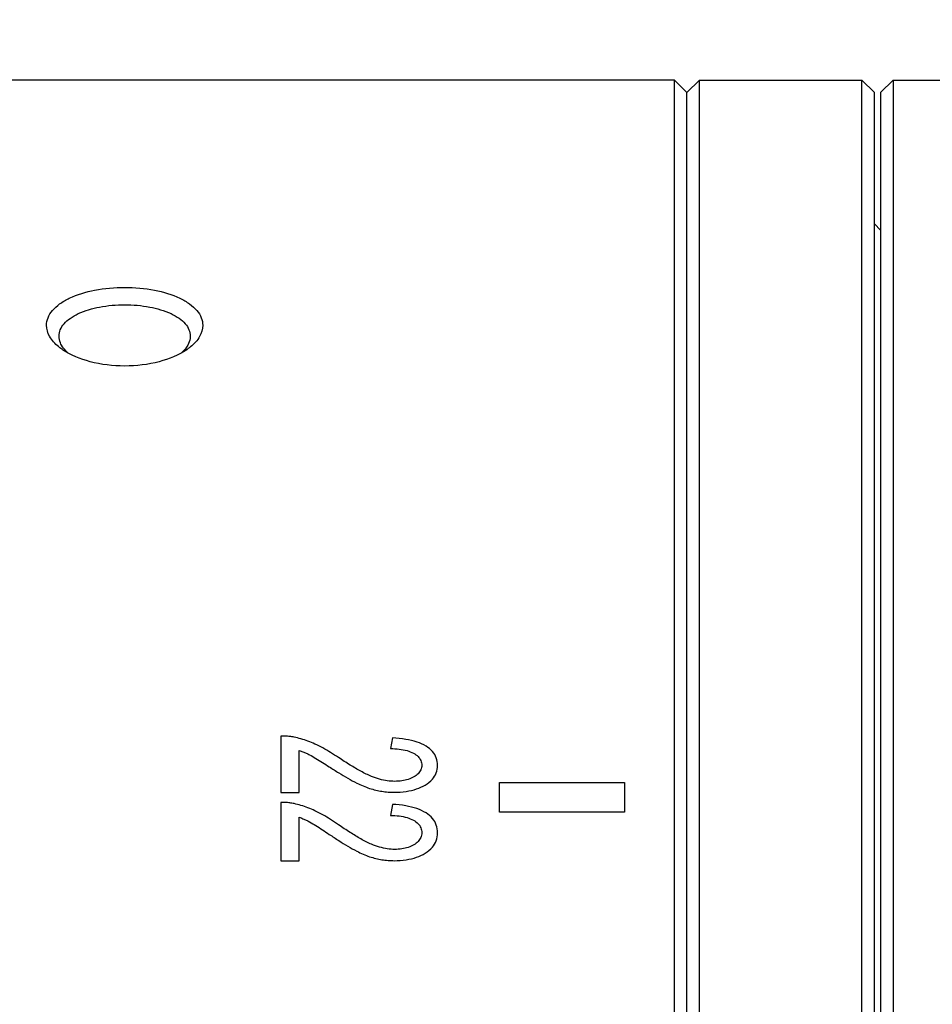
# Model space of a CAD drawing. Header units: millimetres. Extents: x 7 to 224, y -1107 to -1014.
# Tile 10 of 23: x 97 to 112, y -1050 to -1034. Entities that reach past the tile are written whole.
import ezdxf

# ---------------------------------------------------------------- set-up
doc = ezdxf.new("R2010")
doc.units = ezdxf.units.MM
doc.header["$LTSCALE"] = 16.335
doc.layers.get('0').update_dxf_attribs({"linetype": 'CONTINUOUS'})
doc.layers.add('标注', color=7, linetype='CONTINUOUS', lineweight=9)
doc.styles.add('HZ', font='gbenor.shx', dxfattribs={"width": 0.7, "height": 3.5, "bigfont": 'hztxt.shx'})
doc.dimstyles.get("Standard").update_dxf_attribs({"dimtxt": 3.5, "dimasz": 3.5, "dimexe": 1.5, "dimexo": 0.0625, "dimgap": 0.5, "dimtad": 1, "dimdsep": 46, "dimtxsty": 'HZ', "dimblk": 'OPEN30', "dimcen": 0.09, "dimadec": 0, "dimazin": 0, "dimtp": 0.01, "dimtm": 0.01, "dimtfac": 1, "dimtmove": 0, "dimatfit": 3, "dimldrblk": 'OPEN30', "dimfxl": 1, "dimtolj": 1, "dimarcsym": 0})

# ---------------------------------------------------------------- blocks, each defined once
blk = doc.blocks.new('_Open30')
at = {"color": 0, "linetype": 'ByBlock', "lineweight": -2}
for p, q in [((-1, 0.2679), (0, 0)), ((0, 0), (-1, -0.2679)), ((0, 0), (-1, 0))]:
    blk.add_line(p, q, dxfattribs=at)
blk = doc.blocks.new('*D32')
at = {"layer": '标注', "color": 0, "lineweight": -2}
for p, q in [((56.543, -1031.856), (56.543, -1017.107)), ((189.281, -1034.457), (189.281, -1017.107)), ((60.043, -1018.607), (185.781, -1018.607))]:
    blk.add_line(p, q, dxfattribs=at)
at = {"layer": '标注', "color": 0, "lineweight": -2, "xscale": 3.5, "yscale": 3.5, "zscale": 3.5, "rotation": 180}
blk.add_blockref('_Open30', (56.543, -1018.607), dxfattribs=at)
at = {"layer": '标注', "color": 0, "lineweight": -2, "xscale": 3.5, "yscale": 3.5, "zscale": 3.5}
blk.add_blockref('_Open30', (189.281, -1018.607), dxfattribs=at)
at = {"layer": '标注', "color": 0, "insert": (122.912, -1016.284), "char_height": 3.5, "attachment_point": 5, "style": 'HZ'}
blk.add_mtext('\\A1;132.52(MIN)—153.22(MAX)', dxfattribs=at)

msp = doc.modelspace()

# ---------------------------------------------------------------- linework, layer by layer
at = {"color": 7, "linetype": 'Continuous'}
for p, q in [((107.483, -1034.819), (96.683, -1034.819)), ((107.483, -1093.419), (107.483, -1034.819)), ((107.483, -1034.819), (107.683, -1035.019)), ((107.683, -1035.019), (107.883, -1034.819)), ((107.883, -1093.419), (107.883, -1034.819)), ((107.883, -1034.819), (110.483, -1034.819)), ((110.483, -1093.419), (110.483, -1034.819)), ((110.483, -1034.819), (110.683, -1035.019)), ((110.783, -1035.019), (110.983, -1034.819)), ((110.983, -1034.819), (110.983, -1093.419)), ((110.983, -1034.819), (123.883, -1034.819)), ((107.683, -1093.219), (107.683, -1035.019)), ((110.683, -1093.218), (110.683, -1035.019)), ((110.783, -1035.019), (110.783, -1093.219)), ((110.683, -1037.119), (110.783, -1037.219)), ((101.183, -1045.32), (101.183, -1046.222)), ((102.97, -1045.351), (102.937, -1045.521)), ((101.478, -1046.222), (101.478, -1045.55)), ((104.683, -1046.54), (104.683, -1046.064)), ((104.683, -1046.064), (106.683, -1046.064)), ((106.683, -1046.064), (106.683, -1046.54)), ((101.183, -1046.222), (101.478, -1046.222)), ((101.183, -1046.383), (101.183, -1047.317)), ((102.97, -1046.415), (102.937, -1046.592)), ((106.683, -1046.54), (104.683, -1046.54)), ((101.478, -1047.317), (101.478, -1046.621)), ((101.183, -1047.317), (101.478, -1047.317))]:
    msp.add_line(p, q, dxfattribs=at)
for points, knots in [([(97.433, -1038.744), (97.433, -1038.703), (97.45, -1038.616), (97.527, -1038.498), (97.646, -1038.393), (97.867, -1038.267), (98.219, -1038.165), (98.683, -1038.124), (99.146, -1038.165), (99.498, -1038.267), (99.72, -1038.393), (99.839, -1038.498), (99.915, -1038.616), (99.933, -1038.703), (99.933, -1038.744)], [0, 0, 0, 0, 0.123719, 0.258999, 0.414702, 0.594416, 1.019899, 1.501767, 1.983625, 2.40911, 2.588763, 2.744527, 2.879807, 3.003512, 3.003512, 3.003512, 3.003512]), ([(97.633, -1038.917), (97.633, -1038.883), (97.648, -1038.81), (97.712, -1038.712), (97.812, -1038.625), (97.999, -1038.521), (98.294, -1038.437), (98.683, -1038.404), (99.071, -1038.437), (99.366, -1038.521), (99.553, -1038.625), (99.653, -1038.712), (99.717, -1038.81), (99.733, -1038.883), (99.733, -1038.917)], [0, 0, 0, 0, 0.103402, 0.216568, 0.346945, 0.497559, 0.854155, 1.257652, 1.66115, 2.017755, 2.168325, 2.298755, 2.411956, 2.515283, 2.515283, 2.515283, 2.515283]), ([(97.624, -1039.086), (97.568, -1039.039), (97.474, -1038.94), (97.433, -1038.805), (97.433, -1038.744)], [0, 0, 0, 0, 0.218821, 0.401352, 0.401352, 0.401352, 0.401352]), ([(99.933, -1038.744), (99.933, -1038.806), (99.89, -1038.942), (99.794, -1039.042), (99.737, -1039.089)], [0, 0, 0, 0, 0.1845104, 0.4061525, 0.4061525, 0.4061525, 0.4061525]), ([(97.673, -1039.063), (97.666, -1039.051), (97.644, -1039.006), (97.633, -1038.955), (97.633, -1038.917)], [0, 0, 0, 0, 0.0400434, 0.1516779, 0.1516779, 0.1516779, 0.1516779]), ([(99.733, -1038.917), (99.733, -1038.93), (99.729, -1038.981), (99.711, -1039.03), (99.692, -1039.064)], [0, 0, 0, 0, 0.0366982, 0.152692, 0.152692, 0.152692, 0.152692]), ([(97.689, -1039.135), (97.684, -1039.131), (97.661, -1039.115), (97.64, -1039.099), (97.624, -1039.086)], [0, 0, 0, 0, 0.02085377, 0.08149656, 0.08149656, 0.08149656, 0.08149656]), ([(97.773, -1039.186), (97.763, -1039.176), (97.725, -1039.139), (97.691, -1039.097), (97.673, -1039.063)], [0, 0, 0, 0, 0.0426298, 0.1592087, 0.1592087, 0.1592087, 0.1592087]), ([(99.676, -1039.135), (99.545, -1039.225), (99.216, -1039.356), (98.683, -1039.419), (98.15, -1039.356), (97.821, -1039.225), (97.689, -1039.135)], [0, 0, 0, 0, 0.478821, 1.03804, 1.597307, 2.076186, 2.076186, 2.076186, 2.076186]), ([(99.692, -1039.064), (99.686, -1039.075), (99.658, -1039.119), (99.622, -1039.159), (99.592, -1039.186)], [0, 0, 0, 0, 0.0371241, 0.1586987, 0.1586987, 0.1586987, 0.1586987]), ([(99.737, -1039.089), (99.732, -1039.093), (99.712, -1039.109), (99.692, -1039.124), (99.676, -1039.135)], [0, 0, 0, 0, 0.01861437, 0.07612212, 0.07612212, 0.07612212, 0.07612212]), ([(101.396, -1045.338), (101.373, -1045.334), (101.326, -1045.326), (101.255, -1045.32), (101.207, -1045.319), (101.183, -1045.32)], [0, 0, 0, 0, 0.0711625, 0.1423972, 0.2148916, 0.2148916, 0.2148916, 0.2148916]), ([(101.728, -1045.448), (101.692, -1045.431), (101.618, -1045.401), (101.507, -1045.364), (101.433, -1045.346), (101.396, -1045.338)], [0, 0, 0, 0, 0.1208424, 0.2375249, 0.3501376, 0.3501376, 0.3501376, 0.3501376]), ([(102.107, -1045.665), (102.065, -1045.637), (101.982, -1045.584), (101.856, -1045.51), (101.771, -1045.467), (101.728, -1045.448)], [0, 0, 0, 0, 0.1519763, 0.2967655, 0.4373224, 0.4373224, 0.4373224, 0.4373224]), ([(103.507, -1045.482), (103.462, -1045.455), (103.356, -1045.408), (103.173, -1045.367), (103.041, -1045.354), (102.97, -1045.351)], [0, 0, 0, 0, 0.1595617, 0.3448942, 0.5583081, 0.5583081, 0.5583081, 0.5583081]), ([(103.693, -1045.791), (103.692, -1045.75), (103.68, -1045.668), (103.613, -1045.559), (103.545, -1045.506), (103.507, -1045.482)], [0, 0, 0, 0, 0.1239655, 0.2408611, 0.3759682, 0.3759682, 0.3759682, 0.3759682]), ([(101.478, -1045.55), (101.497, -1045.556), (101.535, -1045.57), (101.59, -1045.593), (101.626, -1045.611), (101.643, -1045.62)], [0, 0, 0, 0, 0.0610852, 0.1207638, 0.1801685, 0.1801685, 0.1801685, 0.1801685]), ([(101.643, -1045.62), (101.677, -1045.638), (101.746, -1045.678), (101.85, -1045.743), (101.922, -1045.789), (101.959, -1045.813)], [0, 0, 0, 0, 0.1149639, 0.2374537, 0.369873, 0.369873, 0.369873, 0.369873]), ([(102.937, -1045.521), (102.985, -1045.521), (103.074, -1045.526), (103.199, -1045.548), (103.273, -1045.577), (103.306, -1045.594)], [0, 0, 0, 0, 0.141996, 0.2678771, 0.3787679, 0.3787679, 0.3787679, 0.3787679]), ([(103.306, -1045.594), (103.333, -1045.609), (103.38, -1045.641), (103.429, -1045.71), (103.439, -1045.762), (103.439, -1045.787)], [0, 0, 0, 0, 0.0930197, 0.1695185, 0.2460522, 0.2460522, 0.2460522, 0.2460522]), ([(101.959, -1045.813), (102.009, -1045.846), (102.107, -1045.908), (102.252, -1045.996), (102.35, -1046.048), (102.398, -1046.073)], [0, 0, 0, 0, 0.1788928, 0.3477293, 0.5106407, 0.5106407, 0.5106407, 0.5106407]), ([(102.636, -1045.967), (102.577, -1045.942), (102.46, -1045.885), (102.285, -1045.781), (102.168, -1045.706), (102.107, -1045.665)], [0, 0, 0, 0, 0.1899786, 0.3902464, 0.609054, 0.609054, 0.609054, 0.609054]), ([(103.439, -1045.787), (103.438, -1045.813), (103.429, -1045.864), (103.38, -1045.928), (103.337, -1045.959), (103.313, -1045.973)], [0, 0, 0, 0, 0.0769567, 0.1505107, 0.235173, 0.235173, 0.235173, 0.235173]), ([(103.493, -1046.104), (103.535, -1046.078), (103.608, -1046.025), (103.679, -1045.913), (103.693, -1045.832), (103.693, -1045.791)], [0, 0, 0, 0, 0.1463598, 0.2663811, 0.3882764, 0.3882764, 0.3882764, 0.3882764]), ([(103.006, -1046.045), (102.966, -1046.045), (102.884, -1046.039), (102.76, -1046.012), (102.677, -1045.983), (102.636, -1045.967)], [0, 0, 0, 0, 0.1183451, 0.2450016, 0.3804209, 0.3804209, 0.3804209, 0.3804209]), ([(102.398, -1046.073), (102.432, -1046.09), (102.499, -1046.12), (102.601, -1046.158), (102.67, -1046.178), (102.704, -1046.186)], [0, 0, 0, 0, 0.1129943, 0.2216002, 0.3263526, 0.3263526, 0.3263526, 0.3263526]), ([(102.999, -1046.22), (103.063, -1046.22), (103.184, -1046.212), (103.351, -1046.173), (103.45, -1046.129), (103.493, -1046.104)], [0, 0, 0, 0, 0.1918732, 0.3624762, 0.5132335, 0.5132335, 0.5132335, 0.5132335]), ([(103.313, -1045.973), (103.284, -1045.99), (103.221, -1046.017), (103.117, -1046.041), (103.043, -1046.045), (103.006, -1046.045)], [0, 0, 0, 0, 0.099219, 0.2047893, 0.3185458, 0.3185458, 0.3185458, 0.3185458]), ([(102.704, -1046.186), (102.735, -1046.193), (102.8, -1046.206), (102.899, -1046.217), (102.965, -1046.22), (102.999, -1046.22)], [0, 0, 0, 0, 0.0982467, 0.1968455, 0.2976727, 0.2976727, 0.2976727, 0.2976727]), ([(101.396, -1046.402), (101.373, -1046.397), (101.326, -1046.389), (101.255, -1046.383), (101.207, -1046.382), (101.183, -1046.383)], [0, 0, 0, 0, 0.0712339, 0.142489, 0.2149835, 0.2149835, 0.2149835, 0.2149835]), ([(101.728, -1046.515), (101.692, -1046.498), (101.618, -1046.466), (101.507, -1046.429), (101.433, -1046.41), (101.396, -1046.402)], [0, 0, 0, 0, 0.1215086, 0.2386219, 0.3514769, 0.3514769, 0.3514769, 0.3514769]), ([(103.507, -1046.551), (103.462, -1046.522), (103.356, -1046.474), (103.174, -1046.431), (103.041, -1046.418), (102.97, -1046.415)], [0, 0, 0, 0, 0.1606086, 0.3463278, 0.559824, 0.559824, 0.559824, 0.559824]), ([(102.107, -1046.741), (102.065, -1046.712), (101.982, -1046.657), (101.856, -1046.58), (101.771, -1046.536), (101.728, -1046.515)], [0, 0, 0, 0, 0.1536179, 0.2997762, 0.441405, 0.441405, 0.441405, 0.441405]), ([(102.937, -1046.592), (102.985, -1046.591), (103.074, -1046.596), (103.199, -1046.619), (103.273, -1046.649), (103.306, -1046.667)], [0, 0, 0, 0, 0.1420125, 0.268066, 0.3795263, 0.3795263, 0.3795263, 0.3795263]), ([(103.693, -1046.871), (103.692, -1046.828), (103.68, -1046.744), (103.613, -1046.631), (103.546, -1046.576), (103.507, -1046.551)], [0, 0, 0, 0, 0.1283373, 0.2483975, 0.3855692, 0.3855692, 0.3855692, 0.3855692]), ([(101.478, -1046.621), (101.497, -1046.628), (101.535, -1046.642), (101.59, -1046.666), (101.626, -1046.684), (101.643, -1046.694)], [0, 0, 0, 0, 0.0613555, 0.1213707, 0.181195, 0.181195, 0.181195, 0.181195]), ([(101.643, -1046.694), (101.677, -1046.713), (101.746, -1046.754), (101.85, -1046.822), (101.922, -1046.869), (101.959, -1046.894)], [0, 0, 0, 0, 0.1160231, 0.2397706, 0.3736016, 0.3736016, 0.3736016, 0.3736016]), ([(102.636, -1047.053), (102.577, -1047.027), (102.46, -1046.968), (102.285, -1046.861), (102.168, -1046.783), (102.107, -1046.741)], [0, 0, 0, 0, 0.1912716, 0.3933816, 0.6145367, 0.6145367, 0.6145367, 0.6145367]), ([(103.306, -1046.667), (103.333, -1046.683), (103.381, -1046.716), (103.429, -1046.787), (103.439, -1046.841), (103.439, -1046.867)], [0, 0, 0, 0, 0.0942154, 0.1726289, 0.2518368, 0.2518368, 0.2518368, 0.2518368]), ([(101.959, -1046.894), (102.009, -1046.928), (102.107, -1046.992), (102.252, -1047.083), (102.35, -1047.138), (102.398, -1047.163)], [0, 0, 0, 0, 0.1807551, 0.3511931, 0.5154165, 0.5154165, 0.5154165, 0.5154165]), ([(103.439, -1046.867), (103.438, -1046.894), (103.429, -1046.946), (103.381, -1047.013), (103.337, -1047.045), (103.313, -1047.06)], [0, 0, 0, 0, 0.0796128, 0.1549291, 0.240679, 0.240679, 0.240679, 0.240679]), ([(103.493, -1047.195), (103.535, -1047.169), (103.609, -1047.113), (103.679, -1046.997), (103.693, -1046.913), (103.693, -1046.871)], [0, 0, 0, 0, 0.148363, 0.271483, 0.3976226, 0.3976226, 0.3976226, 0.3976226]), ([(103.006, -1047.135), (102.966, -1047.135), (102.884, -1047.128), (102.76, -1047.1), (102.677, -1047.07), (102.636, -1047.053)], [0, 0, 0, 0, 0.1183681, 0.2452207, 0.381151, 0.381151, 0.381151, 0.381151]), ([(103.313, -1047.06), (103.284, -1047.077), (103.221, -1047.105), (103.117, -1047.13), (103.043, -1047.135), (103.006, -1047.135)], [0, 0, 0, 0, 0.0998065, 0.2055736, 0.3193501, 0.3193501, 0.3193501, 0.3193501]), ([(102.398, -1047.163), (102.432, -1047.18), (102.499, -1047.212), (102.601, -1047.252), (102.67, -1047.272), (102.704, -1047.28)], [0, 0, 0, 0, 0.1136827, 0.2227559, 0.3277825, 0.3277825, 0.3277825, 0.3277825]), ([(102.999, -1047.315), (103.063, -1047.315), (103.184, -1047.307), (103.351, -1047.266), (103.45, -1047.222), (103.493, -1047.195)], [0, 0, 0, 0, 0.1919082, 0.3628434, 0.514512, 0.514512, 0.514512, 0.514512]), ([(102.704, -1047.28), (102.735, -1047.288), (102.8, -1047.301), (102.899, -1047.312), (102.965, -1047.315), (102.999, -1047.315)], [0, 0, 0, 0, 0.0983735, 0.1970179, 0.2978497, 0.2978497, 0.2978497, 0.2978497])]:
    msp.add_open_spline(points, degree=3, knots=knots, dxfattribs=at)

# ---------------------------------------------------------------- dimensions: what is measured, and where the dimension line sits
at = {"layer": '标注'}
dim = msp.add_linear_dim(base=(189.281, -1018.607), p1=(56.543, -1031.919), p2=(189.281, -1034.519), text='132.52(MIN)—153.22(MAX)', dimstyle='STANDARD', dxfattribs=at)
dim.commit()
dim.dimension.update_dxf_attribs({"geometry": '*D32', "text_midpoint": (122.912, -1016.284)})

doc.saveas('drawing.dxf')
